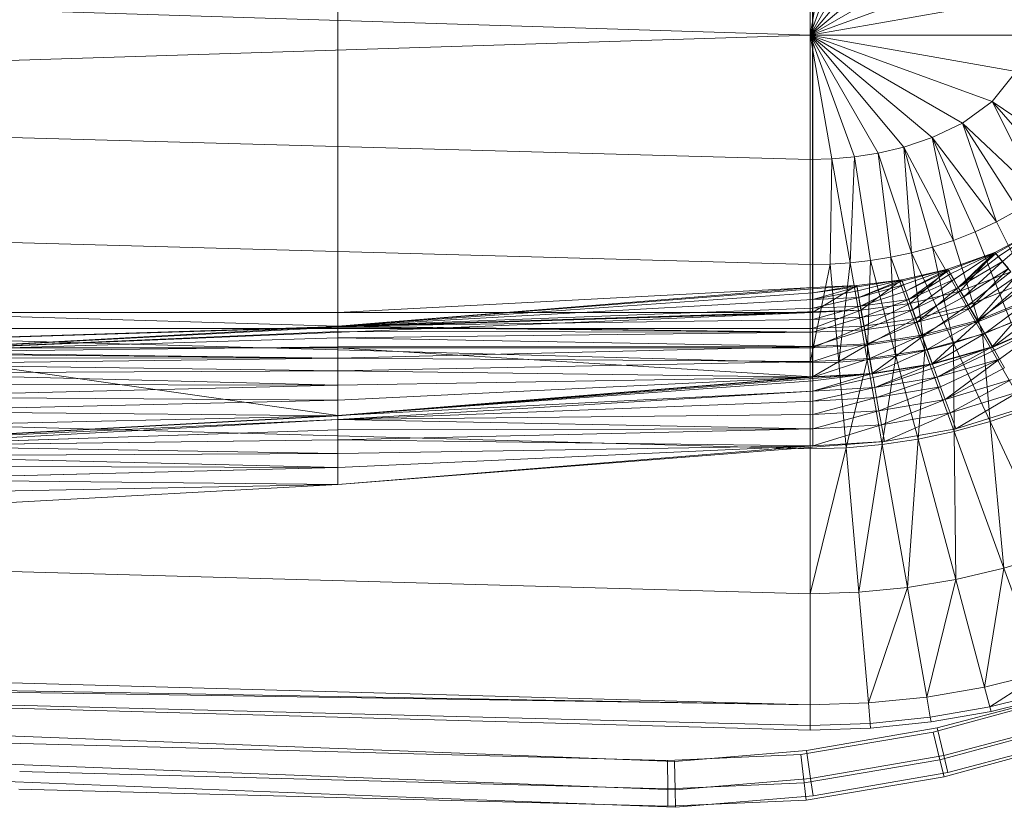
# Model space of a CAD drawing. Header units: metres. Extents: x 397.7 to 427.5, y 12.7 to 28.4.
# Tile 86 of 127: x 407.872 to 408.111, y 27.045 to 27.235. Entities that reach past the tile are written whole.
import ezdxf

# ---------------------------------------------------------------- set-up
doc = ezdxf.new("R2010")
doc.units = ezdxf.units.M
doc.layers.add('A-DETL-____-MBND', color=7, linetype='Continuous', lineweight=18)

# ---------------------------------------------------------------- blocks, each defined once
blk = doc.blocks.new('Family - Inodor P4-154500-07_TEL_P4')
at = {"layer": 'A-DETL-____-MBND', "color": 253, "true_color": 0xaaaaaa}
for p, q in [((0.39665, 0.13288), (0.39665, 0.26697)), ((0.39665, 0.13288), (0.39665, 0.26697)), ((0.39665, 0.26697), (0.39665, 0.13288)), ((0.39665, 0.26697), (0.39665, 0.13288)), ((0.51154, 0.26697), (0.51154, 0.13288)), ((0.51154, 0.13288), (0.51154, 0.26697)), ((0.5116, 0.13894), (0.5116, 0.2609)), ((0.5116, 0.13894), (0.5116, 0.2609)), ((0.51095, 0.19991), (0.51095, 0.22997)), ((0.51623, 0.22982), (0.51095, 0.19991)), ((0.52166, 0.22933), (0.51095, 0.19991)), ((0.52742, 0.22843), (0.51095, 0.19991)), ((0.53366, 0.22697), (0.51095, 0.19991)), ((0.54048, 0.22469), (0.51095, 0.19991)), ((0.54779, 0.22118), (0.51095, 0.19991)), ((0.51095, 0.19991), (0.00127, 0.2159)), ((0.55503, 0.21596), (0.51095, 0.19991)), ((0.5608, 0.2087), (0.51095, 0.19991)), ((0.51095, 0.19991), (0.00127, 0.18393)), ((0.56308, 0.19991), (0.51095, 0.19991)), ((0.5608, 0.19112), (0.51095, 0.19991)), ((0.55503, 0.18387), (0.51095, 0.19991)), ((0.51095, 0.19991), (0.51095, 0.16986)), ((0.54779, 0.17865), (0.51095, 0.19991)), ((0.54048, 0.17514), (0.51095, 0.19991)), ((0.53366, 0.17286), (0.51095, 0.19991)), ((0.52742, 0.17139), (0.51095, 0.19991)), ((0.52166, 0.1705), (0.51095, 0.19991)), ((0.51623, 0.17001), (0.51095, 0.19991)), ((0.5608, 0.19112), (0.55503, 0.18387)), ((0.51095, 0.16986), (0.00127, 0.18393)), ((0.55503, 0.18387), (0.54779, 0.17865)), ((0.57592, 0.16962), (0.55503, 0.18387)), ((0.55503, 0.18387), (0.56637, 0.16111)), ((0.5713, 0.16507), (0.55503, 0.18387)), ((0.54779, 0.17865), (0.54048, 0.17514)), ((0.56637, 0.16111), (0.54779, 0.17865)), ((0.54779, 0.17865), (0.55607, 0.1548)), ((0.56126, 0.1577), (0.54779, 0.17865)), ((0.54048, 0.17514), (0.53366, 0.17286)), ((0.55607, 0.1548), (0.54048, 0.17514)), ((0.54048, 0.17514), (0.54568, 0.15031)), ((0.55086, 0.15235), (0.54048, 0.17514)), ((0.53366, 0.17286), (0.52742, 0.17139)), ((0.54568, 0.15031), (0.53366, 0.17286)), ((0.53366, 0.17286), (0.53549, 0.14729)), ((0.54056, 0.14864), (0.53366, 0.17286)), ((0.51623, 0.17001), (0.51095, 0.16986)), ((0.51095, 0.16986), (0.51095, 0.14444)), ((0.51623, 0.17001), (0.5158, 0.14455)), ((0.52166, 0.1705), (0.51623, 0.17001)), ((0.52066, 0.14488), (0.51623, 0.17001)), ((0.52166, 0.1705), (0.52066, 0.14488)), ((0.52742, 0.17139), (0.52166, 0.1705)), ((0.52555, 0.14543), (0.52166, 0.1705)), ((0.53549, 0.14729), (0.52742, 0.17139)), ((0.52742, 0.17139), (0.53049, 0.14623)), ((0.51095, 0.14444), (0.00127, 0.15852)), ((0.56126, 0.1577), (0.55607, 0.1548)), ((0.55607, 0.1548), (0.55086, 0.15235)), ((0.56699, 0.15344), (0.55567, 0.14741)), ((0.55567, 0.14741), (0.56699, 0.15344)), ((0.55567, 0.14741), (0.56699, 0.15344)), ((0.55567, 0.14741), (0.56699, 0.15344)), ((0.55587, 0.14717), (0.56699, 0.15344)), ((0.55587, 0.14717), (0.56699, 0.15344)), ((0.55607, 0.1548), (0.56654, 0.13366)), ((0.5565, 0.14641), (0.56699, 0.15344)), ((0.5565, 0.14641), (0.56699, 0.15344)), ((0.55753, 0.14519), (0.56699, 0.15344)), ((0.55753, 0.14519), (0.56699, 0.15344)), ((0.54568, 0.15031), (0.54056, 0.14864)), ((0.55086, 0.15235), (0.54568, 0.15031)), ((0.54568, 0.15031), (0.55265, 0.12769)), ((0.55086, 0.15235), (0.55962, 0.13041)), ((0.54056, 0.14864), (0.53549, 0.14729)), ((0.55265, 0.12769), (0.54056, 0.14864)), ((0.54056, 0.14864), (0.54567, 0.12547)), ((0.52555, 0.14543), (0.52066, 0.14488)), ((0.52555, 0.14543), (0.52479, 0.12141)), ((0.53049, 0.14623), (0.52555, 0.14543)), ((0.53173, 0.12235), (0.52555, 0.14543)), ((0.53549, 0.14729), (0.53049, 0.14623)), ((0.53869, 0.1237), (0.53049, 0.14623)), ((0.53049, 0.14623), (0.53173, 0.12235)), ((0.54567, 0.12547), (0.53549, 0.14729)), ((0.53549, 0.14729), (0.53869, 0.1237)), ((0.55567, 0.14741), (0.54428, 0.14332)), ((0.54428, 0.14332), (0.55567, 0.14741)), ((0.54428, 0.14332), (0.55567, 0.14741)), ((0.54428, 0.14332), (0.55567, 0.14741)), ((0.54444, 0.14305), (0.55567, 0.14741)), ((0.54444, 0.14305), (0.55567, 0.14741)), ((0.54493, 0.1422), (0.55567, 0.14741)), ((0.54493, 0.1422), (0.55567, 0.14741)), ((0.54573, 0.14081), (0.55567, 0.14741)), ((0.54573, 0.14081), (0.55567, 0.14741)), ((0.54681, 0.13893), (0.55567, 0.14741)), ((0.54681, 0.13893), (0.55567, 0.14741)), ((0.55587, 0.14717), (0.54681, 0.13893)), ((0.54681, 0.13893), (0.55587, 0.14717)), ((0.5565, 0.14641), (0.54681, 0.13893)), ((0.54681, 0.13893), (0.5565, 0.14641)), ((0.54726, 0.13804), (0.55567, 0.14741)), ((0.54726, 0.13804), (0.55567, 0.14741)), ((0.55587, 0.14717), (0.55567, 0.14741)), ((0.55587, 0.14717), (0.55567, 0.14741)), ((0.55952, 0.14272), (0.55567, 0.14741)), ((0.55952, 0.14272), (0.55567, 0.14741)), ((0.5565, 0.14641), (0.55587, 0.14717)), ((0.5565, 0.14641), (0.55587, 0.14717)), ((0.55753, 0.14519), (0.5565, 0.14641)), ((0.55753, 0.14519), (0.5565, 0.14641)), ((0.5158, 0.14455), (0.51095, 0.14444)), ((0.5158, 0.14455), (0.51095, 0.12067)), ((0.51095, 0.12067), (0.51095, 0.14444)), ((0.52066, 0.14488), (0.5158, 0.14455)), ((0.51787, 0.12085), (0.5158, 0.14455)), ((0.52066, 0.14488), (0.51787, 0.12085)), ((0.52479, 0.12141), (0.52066, 0.14488)), ((0.53313, 0.14076), (0.54428, 0.14332)), ((0.53313, 0.14076), (0.54428, 0.14332)), ((0.53313, 0.14076), (0.54428, 0.14332)), ((0.53313, 0.14076), (0.54428, 0.14332)), ((0.53324, 0.14047), (0.54428, 0.14332)), ((0.53324, 0.14047), (0.54428, 0.14332)), ((0.53358, 0.13955), (0.54428, 0.14332)), ((0.53358, 0.13955), (0.54428, 0.14332)), ((0.53412, 0.13804), (0.54428, 0.14332)), ((0.53412, 0.13804), (0.54428, 0.14332)), ((0.54444, 0.14305), (0.53412, 0.13804)), ((0.53412, 0.13804), (0.54444, 0.14305)), ((0.53487, 0.136), (0.54444, 0.14305)), ((0.53487, 0.136), (0.54444, 0.14305)), ((0.53515, 0.13505), (0.54428, 0.14332)), ((0.53515, 0.13505), (0.54428, 0.14332)), ((0.54444, 0.14305), (0.54428, 0.14332)), ((0.54444, 0.14305), (0.54428, 0.14332)), ((0.54726, 0.13804), (0.54428, 0.14332)), ((0.54726, 0.13804), (0.54428, 0.14332)), ((0.54493, 0.1422), (0.54444, 0.14305)), ((0.54493, 0.1422), (0.54444, 0.14305)), ((0.55753, 0.14519), (0.54681, 0.13893)), ((0.54681, 0.13893), (0.55753, 0.14519)), ((0.54815, 0.13662), (0.55753, 0.14519)), ((0.54815, 0.13662), (0.55753, 0.14519)), ((0.55892, 0.14353), (0.54815, 0.13662)), ((0.54815, 0.13662), (0.55892, 0.14353)), ((0.5497, 0.13393), (0.55892, 0.14353)), ((0.5497, 0.13393), (0.55892, 0.14353)), ((0.55892, 0.14353), (0.55753, 0.14519)), ((0.55892, 0.14353), (0.55753, 0.14519)), ((0.53313, 0.14076), (0.52228, 0.13938)), ((0.52228, 0.13938), (0.53313, 0.14076)), ((0.52228, 0.13938), (0.53313, 0.14076)), ((0.52228, 0.13938), (0.53313, 0.14076)), ((0.52233, 0.13907), (0.53313, 0.14076)), ((0.52233, 0.13907), (0.53313, 0.14076)), ((0.5225, 0.13811), (0.53313, 0.14076)), ((0.5225, 0.13811), (0.53313, 0.14076)), ((0.52278, 0.13653), (0.53313, 0.14076)), ((0.52278, 0.13653), (0.53313, 0.14076)), ((0.52327, 0.1334), (0.53313, 0.14076)), ((0.52327, 0.1334), (0.53313, 0.14076)), ((0.53324, 0.14047), (0.53313, 0.14076)), ((0.53324, 0.14047), (0.53313, 0.14076)), ((0.53515, 0.13505), (0.53313, 0.14076)), ((0.53515, 0.13505), (0.53313, 0.14076)), ((0.54493, 0.1422), (0.53487, 0.136)), ((0.53487, 0.136), (0.54493, 0.1422)), ((0.54573, 0.14081), (0.53487, 0.136)), ((0.53487, 0.136), (0.54573, 0.14081)), ((0.53578, 0.13349), (0.54573, 0.14081)), ((0.53578, 0.13349), (0.54573, 0.14081)), ((0.54573, 0.14081), (0.54493, 0.1422)), ((0.54573, 0.14081), (0.54493, 0.1422)), ((0.54681, 0.13893), (0.54573, 0.14081)), ((0.54681, 0.13893), (0.54573, 0.14081)), ((0.55952, 0.14272), (0.54726, 0.13804)), ((0.54726, 0.13804), (0.55952, 0.14272)), ((0.54726, 0.13804), (0.55952, 0.14272)), ((0.54921, 0.13467), (0.55952, 0.14272)), ((0.54921, 0.13467), (0.55952, 0.14272)), ((0.56065, 0.14147), (0.5497, 0.13393)), ((0.5497, 0.13393), (0.56065, 0.14147)), ((0.55142, 0.13096), (0.56065, 0.14147)), ((0.55142, 0.13096), (0.56065, 0.14147)), ((0.39665, 0.13288), (0.5116, 0.13894)), ((0.5116, 0.13894), (0.39665, 0.1296)), ((0.39665, 0.13288), (0.5116, 0.13894)), ((0.39665, 0.1296), (0.5116, 0.13894)), ((0.39665, 0.1296), (0.5116, 0.13894)), ((0.39665, 0.13288), (0.5116, 0.13894)), ((0.39665, 0.13288), (0.5116, 0.13894)), ((0.5116, 0.13863), (0.39665, 0.1296)), ((0.39665, 0.1296), (0.5116, 0.13863)), ((0.51154, 0.13288), (0.52228, 0.13938)), ((0.51154, 0.13288), (0.52228, 0.13938)), ((0.5116, 0.13894), (0.51154, 0.13288)), ((0.51154, 0.13288), (0.5116, 0.13894)), ((0.51154, 0.13288), (0.5116, 0.13894)), ((0.5116, 0.13894), (0.52228, 0.13938)), ((0.5116, 0.13765), (0.52228, 0.13938)), ((0.5116, 0.13863), (0.52228, 0.13938)), ((0.5116, 0.13894), (0.52228, 0.13938)), ((0.5116, 0.13765), (0.52228, 0.13938)), ((0.5116, 0.13863), (0.52228, 0.13938)), ((0.5116, 0.13894), (0.52228, 0.13938)), ((0.5116, 0.13894), (0.52228, 0.13938)), ((0.52233, 0.13907), (0.5116, 0.13765)), ((0.5116, 0.13605), (0.52233, 0.13907)), ((0.5116, 0.13605), (0.52233, 0.13907)), ((0.5116, 0.13765), (0.52233, 0.13907)), ((0.5116, 0.13863), (0.5116, 0.13894)), ((0.5116, 0.13863), (0.5116, 0.13894)), ((0.5116, 0.13765), (0.5116, 0.13863)), ((0.5116, 0.13765), (0.5116, 0.13863)), ((0.52233, 0.13907), (0.52228, 0.13938)), ((0.52233, 0.13907), (0.52228, 0.13938)), ((0.52327, 0.1334), (0.52228, 0.13938)), ((0.52327, 0.1334), (0.52228, 0.13938)), ((0.5225, 0.13811), (0.52233, 0.13907)), ((0.5225, 0.13811), (0.52233, 0.13907)), ((0.53324, 0.14047), (0.52278, 0.13653)), ((0.52278, 0.13653), (0.53324, 0.14047)), ((0.53358, 0.13955), (0.52278, 0.13653)), ((0.52278, 0.13653), (0.53358, 0.13955)), ((0.52316, 0.13439), (0.53358, 0.13955)), ((0.52316, 0.13439), (0.53358, 0.13955)), ((0.53358, 0.13955), (0.53324, 0.14047)), ((0.53358, 0.13955), (0.53324, 0.14047)), ((0.53412, 0.13804), (0.53358, 0.13955)), ((0.53412, 0.13804), (0.53358, 0.13955)), ((0.54681, 0.13893), (0.53578, 0.13349)), ((0.53578, 0.13349), (0.54681, 0.13893)), ((0.53684, 0.13057), (0.54681, 0.13893)), ((0.53684, 0.13057), (0.54681, 0.13893)), ((0.54815, 0.13662), (0.54681, 0.13893)), ((0.54815, 0.13662), (0.54681, 0.13893)), ((0.56202, 0.13974), (0.54921, 0.13467)), ((0.54921, 0.13467), (0.56202, 0.13974)), ((0.56264, 0.1391), (0.55142, 0.13096)), ((0.55142, 0.13096), (0.56264, 0.1391)), ((0.55155, 0.13062), (0.56202, 0.13974)), ((0.55155, 0.13062), (0.56202, 0.13974)), ((0.5116, 0.13765), (0.39665, 0.1296)), ((0.39665, 0.1296), (0.5116, 0.13765)), ((0.5116, 0.13605), (0.39665, 0.1296)), ((0.39665, 0.1296), (0.5116, 0.13605)), ((0.5225, 0.13811), (0.5116, 0.13605)), ((0.5116, 0.13605), (0.5225, 0.13811)), ((0.5116, 0.13605), (0.5116, 0.13765)), ((0.5116, 0.13605), (0.5116, 0.13765)), ((0.52278, 0.13653), (0.5116, 0.13605)), ((0.5116, 0.13388), (0.52278, 0.13653)), ((0.5116, 0.13605), (0.52278, 0.13653)), ((0.5116, 0.13388), (0.52278, 0.13653)), ((0.5116, 0.13388), (0.5116, 0.13605)), ((0.5116, 0.13388), (0.5116, 0.13605)), ((0.52278, 0.13653), (0.5225, 0.13811)), ((0.52278, 0.13653), (0.5225, 0.13811)), ((0.52316, 0.13439), (0.52278, 0.13653)), ((0.52316, 0.13439), (0.52278, 0.13653)), ((0.53412, 0.13804), (0.52316, 0.13439)), ((0.52316, 0.13439), (0.53412, 0.13804)), ((0.53487, 0.136), (0.52316, 0.13439)), ((0.52316, 0.13439), (0.53487, 0.136)), ((0.52362, 0.13176), (0.53487, 0.136)), ((0.52362, 0.13176), (0.53487, 0.136)), ((0.53487, 0.136), (0.53412, 0.13804)), ((0.53487, 0.136), (0.53412, 0.13804)), ((0.53578, 0.13349), (0.53487, 0.136)), ((0.53578, 0.13349), (0.53487, 0.136)), ((0.54726, 0.13804), (0.53515, 0.13505)), ((0.53515, 0.13505), (0.54726, 0.13804)), ((0.53515, 0.13505), (0.54726, 0.13804)), ((0.53648, 0.13139), (0.54726, 0.13804)), ((0.53648, 0.13139), (0.54726, 0.13804)), ((0.54815, 0.13662), (0.53684, 0.13057)), ((0.53684, 0.13057), (0.54815, 0.13662)), ((0.54921, 0.13467), (0.54726, 0.13804)), ((0.54921, 0.13467), (0.54726, 0.13804)), ((0.5497, 0.13393), (0.54815, 0.13662)), ((0.5497, 0.13393), (0.54815, 0.13662)), ((0.56484, 0.13647), (0.55142, 0.13096)), ((0.55142, 0.13096), (0.56484, 0.13647)), ((0.56503, 0.13616), (0.55155, 0.13062)), ((0.55155, 0.13062), (0.56503, 0.13616)), ((0.55325, 0.12779), (0.56484, 0.13647)), ((0.55325, 0.12779), (0.56484, 0.13647)), ((0.55504, 0.12458), (0.56503, 0.13616)), ((0.55504, 0.12458), (0.56503, 0.13616)), ((0.51095, 0.12067), (0.00127, 0.13475)), ((0.5116, 0.13388), (0.39665, 0.1296)), ((0.39665, 0.1296), (0.5116, 0.13388)), ((0.52316, 0.13439), (0.5116, 0.13388)), ((0.5116, 0.1312), (0.52316, 0.13439)), ((0.5116, 0.13388), (0.52316, 0.13439)), ((0.5116, 0.1312), (0.52316, 0.13439)), ((0.5116, 0.1312), (0.5116, 0.13388)), ((0.5116, 0.1312), (0.5116, 0.13388)), ((0.52362, 0.13176), (0.52316, 0.13439)), ((0.52362, 0.13176), (0.52316, 0.13439)), ((0.53515, 0.13505), (0.52327, 0.1334)), ((0.52327, 0.1334), (0.53515, 0.13505)), ((0.52327, 0.1334), (0.53515, 0.13505)), ((0.53578, 0.13349), (0.52362, 0.13176)), ((0.52362, 0.13176), (0.53578, 0.13349)), ((0.52395, 0.12956), (0.53515, 0.13505)), ((0.52395, 0.12956), (0.53515, 0.13505)), ((0.52416, 0.1287), (0.53578, 0.13349)), ((0.52416, 0.1287), (0.53578, 0.13349)), ((0.53648, 0.13139), (0.53515, 0.13505)), ((0.53648, 0.13139), (0.53515, 0.13505)), ((0.53684, 0.13057), (0.53578, 0.13349)), ((0.53684, 0.13057), (0.53578, 0.13349)), ((0.54921, 0.13467), (0.53648, 0.13139)), ((0.53648, 0.13139), (0.54921, 0.13467)), ((0.5497, 0.13393), (0.53684, 0.13057)), ((0.53684, 0.13057), (0.5497, 0.13393)), ((0.53802, 0.12735), (0.5497, 0.13393)), ((0.53802, 0.12735), (0.5497, 0.13393)), ((0.53808, 0.127), (0.54921, 0.13467)), ((0.53808, 0.127), (0.54921, 0.13467)), ((0.55155, 0.13062), (0.54921, 0.13467)), ((0.55155, 0.13062), (0.54921, 0.13467)), ((0.55142, 0.13096), (0.5497, 0.13393)), ((0.55142, 0.13096), (0.5497, 0.13393)), ((0.5672, 0.13367), (0.55325, 0.12779)), ((0.55325, 0.12779), (0.5672, 0.13367)), ((0.55513, 0.12452), (0.5672, 0.13367)), ((0.55513, 0.12452), (0.5672, 0.13367)), ((0.52327, 0.1334), (0.00127, 0.11723)), ((0.00187, 0.11726), (0.52327, 0.1334)), ((0.00187, 0.11726), (0.52327, 0.1334)), ((0.00187, 0.11726), (0.51154, 0.13288)), ((0.00187, 0.11726), (0.51154, 0.13288)), ((0.39665, 0.13288), (0.28176, 0.13288)), ((0.39665, 0.1296), (0.28176, 0.13288)), ((0.39665, 0.13288), (0.28176, 0.13288)), ((0.39665, 0.1296), (0.28176, 0.13288)), ((0.28176, 0.12326), (0.51154, 0.13288)), ((0.28176, 0.12326), (0.51154, 0.13288)), ((0.28176, 0.13288), (0.39665, 0.13288)), ((0.39665, 0.13288), (0.28176, 0.13288)), ((0.39665, 0.1296), (0.39665, 0.13288)), ((0.51154, 0.13288), (0.39665, 0.13288)), ((0.51154, 0.13288), (0.39665, 0.13288)), ((0.51154, 0.13288), (0.39665, 0.1296)), ((0.51154, 0.13288), (0.39665, 0.13288)), ((0.39665, 0.1296), (0.51154, 0.13288)), ((0.51154, 0.13288), (0.39665, 0.13288)), ((0.39665, 0.13288), (0.39665, 0.12899)), ((0.51154, 0.13288), (0.39665, 0.13288)), ((0.39665, 0.12899), (0.39665, 0.13288)), ((0.5116, 0.1312), (0.39665, 0.1296)), ((0.39665, 0.1296), (0.5116, 0.1312)), ((0.52327, 0.1334), (0.51154, 0.13288)), ((0.51154, 0.13288), (0.52327, 0.1334)), ((0.51154, 0.13288), (0.52327, 0.1334)), ((0.51154, 0.12899), (0.52327, 0.1334)), ((0.51154, 0.13288), (0.52327, 0.1334)), ((0.51154, 0.12899), (0.52327, 0.1334)), ((0.51154, 0.12899), (0.51154, 0.13288)), ((0.51154, 0.13288), (0.51154, 0.12899)), ((0.52362, 0.13176), (0.5116, 0.1312)), ((0.5116, 0.1281), (0.52362, 0.13176)), ((0.5116, 0.1312), (0.52362, 0.13176)), ((0.5116, 0.1281), (0.52362, 0.13176)), ((0.5116, 0.1281), (0.5116, 0.1312)), ((0.5116, 0.1281), (0.5116, 0.1312)), ((0.52395, 0.12956), (0.52327, 0.1334)), ((0.52395, 0.12956), (0.52327, 0.1334)), ((0.52416, 0.1287), (0.52362, 0.13176)), ((0.52416, 0.1287), (0.52362, 0.13176)), ((0.53648, 0.13139), (0.52395, 0.12956)), ((0.52395, 0.12956), (0.53648, 0.13139)), ((0.52476, 0.12496), (0.53648, 0.13139)), ((0.52476, 0.12496), (0.53648, 0.13139)), ((0.53808, 0.127), (0.53648, 0.13139)), ((0.53808, 0.127), (0.53648, 0.13139)), ((0.28176, 0.12326), (0.39665, 0.1296)), ((0.28176, 0.12326), (0.39665, 0.1296)), ((0.39665, 0.1296), (0.28176, 0.12326)), ((0.28176, 0.12326), (0.39665, 0.1296)), ((0.39665, 0.12929), (0.28176, 0.12326)), ((0.28176, 0.12326), (0.39665, 0.12929)), ((0.28176, 0.12899), (0.39665, 0.12899)), ((0.39665, 0.12899), (0.28176, 0.12899)), ((0.5116, 0.1281), (0.39665, 0.1296)), ((0.5116, 0.1281), (0.39665, 0.1296)), ((0.39665, 0.12929), (0.39665, 0.1296)), ((0.39665, 0.12929), (0.39665, 0.1296)), ((0.5116, 0.1281), (0.39665, 0.12929)), ((0.5116, 0.1281), (0.39665, 0.12929)), ((0.39665, 0.12831), (0.39665, 0.12929)), ((0.39665, 0.12831), (0.39665, 0.12929)), ((0.39665, 0.12899), (0.51154, 0.12899)), ((0.39665, 0.12899), (0.39665, 0.12431)), ((0.51154, 0.12899), (0.39665, 0.12899)), ((0.39665, 0.12431), (0.39665, 0.12899)), ((0.52395, 0.12956), (0.51154, 0.12899)), ((0.51154, 0.12431), (0.52395, 0.12956)), ((0.51154, 0.12899), (0.52395, 0.12956)), ((0.51154, 0.12431), (0.52395, 0.12956)), ((0.51154, 0.12431), (0.51154, 0.12899)), ((0.51154, 0.12899), (0.51154, 0.12431)), ((0.52416, 0.1287), (0.5116, 0.1281)), ((0.5116, 0.12467), (0.52416, 0.1287)), ((0.5116, 0.1281), (0.52416, 0.1287)), ((0.5116, 0.12467), (0.52416, 0.1287)), ((0.52476, 0.12496), (0.52395, 0.12956)), ((0.52476, 0.12496), (0.52395, 0.12956)), ((0.53684, 0.13057), (0.52416, 0.1287)), ((0.52416, 0.1287), (0.53684, 0.13057)), ((0.52475, 0.12532), (0.52416, 0.1287)), ((0.52475, 0.12532), (0.52416, 0.1287)), ((0.52475, 0.12532), (0.53684, 0.13057)), ((0.52475, 0.12532), (0.53684, 0.13057)), ((0.53802, 0.12735), (0.53684, 0.13057)), ((0.53802, 0.12735), (0.53684, 0.13057)), ((0.55142, 0.13096), (0.53802, 0.12735)), ((0.53802, 0.12735), (0.55142, 0.13096)), ((0.55155, 0.13062), (0.53808, 0.127)), ((0.53808, 0.127), (0.55155, 0.13062)), ((0.53927, 0.12391), (0.55142, 0.13096)), ((0.53927, 0.12391), (0.55142, 0.13096)), ((0.54047, 0.12044), (0.55155, 0.13062)), ((0.54047, 0.12044), (0.55155, 0.13062)), ((0.55325, 0.12779), (0.55142, 0.13096)), ((0.55325, 0.12779), (0.55142, 0.13096)), ((0.55504, 0.12458), (0.55155, 0.13062)), ((0.55504, 0.12458), (0.55155, 0.13062)), ((0.55962, 0.13041), (0.55265, 0.12769)), ((0.56951, 0.13081), (0.55504, 0.12458)), ((0.55504, 0.12458), (0.56951, 0.13081)), ((0.56962, 0.13078), (0.55513, 0.12452)), ((0.55558, 0.12374), (0.56951, 0.13081)), ((0.55558, 0.12374), (0.56951, 0.13081)), ((0.55681, 0.12161), (0.56951, 0.13081)), ((0.55681, 0.12161), (0.56951, 0.13081)), ((0.39665, 0.12831), (0.28176, 0.12326)), ((0.28176, 0.12326), (0.39665, 0.12831)), ((0.39665, 0.12671), (0.28176, 0.12326)), ((0.28176, 0.12326), (0.39665, 0.12671)), ((0.5116, 0.1281), (0.39665, 0.12831)), ((0.5116, 0.1281), (0.39665, 0.12831)), ((0.39665, 0.12671), (0.39665, 0.12831)), ((0.39665, 0.12671), (0.39665, 0.12831)), ((0.5116, 0.1281), (0.39665, 0.12671)), ((0.39665, 0.12671), (0.5116, 0.1281)), ((0.5116, 0.12467), (0.39665, 0.12671)), ((0.5116, 0.12467), (0.39665, 0.12671)), ((0.39665, 0.12454), (0.39665, 0.12671)), ((0.39665, 0.12454), (0.39665, 0.12671)), ((0.5116, 0.12467), (0.5116, 0.1281)), ((0.5116, 0.12467), (0.5116, 0.1281)), ((0.53802, 0.12735), (0.52475, 0.12532)), ((0.52475, 0.12532), (0.53802, 0.12735)), ((0.53808, 0.127), (0.52476, 0.12496)), ((0.52476, 0.12496), (0.53808, 0.127)), ((0.52539, 0.12172), (0.53802, 0.12735)), ((0.52539, 0.12172), (0.53802, 0.12735)), ((0.52597, 0.11809), (0.53808, 0.127)), ((0.52597, 0.11809), (0.53808, 0.127)), ((0.53927, 0.12391), (0.53802, 0.12735)), ((0.53927, 0.12391), (0.53802, 0.12735)), ((0.54047, 0.12044), (0.53808, 0.127)), ((0.54047, 0.12044), (0.53808, 0.127)), ((0.55325, 0.12779), (0.53927, 0.12391)), ((0.53927, 0.12391), (0.55325, 0.12779)), ((0.54056, 0.12037), (0.55325, 0.12779)), ((0.54056, 0.12037), (0.55325, 0.12779)), ((0.55265, 0.12769), (0.54567, 0.12547)), ((0.56314, 0.10952), (0.55265, 0.12769)), ((0.55265, 0.12769), (0.55451, 0.1065)), ((0.55513, 0.12452), (0.55325, 0.12779)), ((0.55513, 0.12452), (0.55325, 0.12779)), ((0.39665, 0.12454), (0.28176, 0.12326)), ((0.28176, 0.12326), (0.39665, 0.12454)), ((0.28176, 0.12431), (0.39665, 0.12431)), ((0.39665, 0.12431), (0.28176, 0.12431)), ((0.39665, 0.10799), (0.28176, 0.12431)), ((0.39665, 0.10799), (0.28176, 0.12431)), ((0.5116, 0.12467), (0.39665, 0.12454)), ((0.39665, 0.12186), (0.5116, 0.12467)), ((0.39665, 0.12454), (0.5116, 0.12467)), ((0.39665, 0.12186), (0.5116, 0.12467)), ((0.39665, 0.12186), (0.39665, 0.12454)), ((0.39665, 0.12186), (0.39665, 0.12454)), ((0.39665, 0.12431), (0.51154, 0.12431)), ((0.39665, 0.12431), (0.39665, 0.10799)), ((0.51154, 0.12431), (0.39665, 0.12431)), ((0.51154, 0.11733), (0.39665, 0.12431)), ((0.51154, 0.11733), (0.39665, 0.12431)), ((0.39665, 0.10799), (0.39665, 0.12431)), ((0.52476, 0.12496), (0.51154, 0.12431)), ((0.51154, 0.11733), (0.52476, 0.12496)), ((0.51154, 0.12431), (0.52476, 0.12496)), ((0.51154, 0.11733), (0.52476, 0.12496)), ((0.51154, 0.11733), (0.51154, 0.12431)), ((0.51154, 0.12431), (0.51154, 0.11733)), ((0.52475, 0.12532), (0.5116, 0.12467)), ((0.5116, 0.12101), (0.52475, 0.12532)), ((0.5116, 0.12467), (0.52475, 0.12532)), ((0.5116, 0.12101), (0.52475, 0.12532)), ((0.5116, 0.12101), (0.5116, 0.12467)), ((0.5116, 0.12101), (0.5116, 0.12467)), ((0.52539, 0.12172), (0.52475, 0.12532)), ((0.52539, 0.12172), (0.52475, 0.12532)), ((0.52597, 0.11809), (0.52476, 0.12496)), ((0.52597, 0.11809), (0.52476, 0.12496)), ((0.53927, 0.12391), (0.52539, 0.12172)), ((0.52539, 0.12172), (0.53927, 0.12391)), ((0.52605, 0.11801), (0.53927, 0.12391)), ((0.52605, 0.11801), (0.53927, 0.12391)), ((0.54567, 0.12547), (0.53869, 0.1237)), ((0.54056, 0.12037), (0.53927, 0.12391)), ((0.54056, 0.12037), (0.53927, 0.12391)), ((0.55504, 0.12458), (0.54047, 0.12044)), ((0.54047, 0.12044), (0.55504, 0.12458)), ((0.55513, 0.12452), (0.54056, 0.12037)), ((0.54086, 0.11952), (0.55504, 0.12458)), ((0.54086, 0.11952), (0.55504, 0.12458)), ((0.5417, 0.11721), (0.55504, 0.12458)), ((0.5417, 0.11721), (0.55504, 0.12458)), ((0.55451, 0.1065), (0.54567, 0.12547)), ((0.54567, 0.12547), (0.54583, 0.10408)), ((0.55558, 0.12374), (0.55504, 0.12458)), ((0.55558, 0.12374), (0.55504, 0.12458)), ((0.39665, 0.12186), (0.28176, 0.12326)), ((0.39665, 0.12186), (0.28176, 0.12326)), ((0.39665, 0.12186), (0.28176, 0.12295)), ((0.39665, 0.12186), (0.28176, 0.12295)), ((0.39665, 0.12186), (0.28176, 0.12197)), ((0.39665, 0.12186), (0.28176, 0.12197)), ((0.39665, 0.12186), (0.28176, 0.12037)), ((0.28176, 0.12037), (0.39665, 0.12186)), ((0.5116, 0.12101), (0.39665, 0.12186)), ((0.5116, 0.12101), (0.39665, 0.12186)), ((0.39665, 0.11876), (0.39665, 0.12186)), ((0.39665, 0.11876), (0.39665, 0.12186)), ((0.52539, 0.12172), (0.5116, 0.12101)), ((0.5116, 0.11724), (0.52539, 0.12172)), ((0.5116, 0.12101), (0.52539, 0.12172)), ((0.5116, 0.11724), (0.52539, 0.12172)), ((0.53173, 0.12235), (0.52479, 0.12141)), ((0.52605, 0.11801), (0.52539, 0.12172)), ((0.52605, 0.11801), (0.52539, 0.12172)), ((0.53173, 0.12235), (0.5284, 0.10094)), ((0.53869, 0.1237), (0.53173, 0.12235)), ((0.53712, 0.10224), (0.53173, 0.12235)), ((0.53869, 0.1237), (0.53712, 0.10224)), ((0.54583, 0.10408), (0.53869, 0.1237)), ((0.55558, 0.12374), (0.5417, 0.11721)), ((0.5417, 0.11721), (0.55558, 0.12374)), ((0.55681, 0.12161), (0.5417, 0.11721)), ((0.5417, 0.11721), (0.55681, 0.12161)), ((0.54253, 0.11492), (0.55681, 0.12161)), ((0.54253, 0.11492), (0.55681, 0.12161)), ((0.54366, 0.11184), (0.55681, 0.12161)), ((0.54366, 0.11184), (0.55681, 0.12161)), ((0.55681, 0.12161), (0.55558, 0.12374)), ((0.55681, 0.12161), (0.55558, 0.12374)), ((0.55803, 0.1195), (0.55681, 0.12161)), ((0.55803, 0.1195), (0.55681, 0.12161)), ((0.39665, 0.11876), (0.28176, 0.12037)), ((0.39665, 0.11876), (0.28176, 0.12037)), ((0.5116, 0.12101), (0.39665, 0.11876)), ((0.39665, 0.11876), (0.5116, 0.12101)), ((0.51787, 0.12085), (0.51095, 0.12067)), ((0.51095, 0.09991), (0.51095, 0.12067)), ((0.5116, 0.11724), (0.5116, 0.12101)), ((0.5116, 0.11724), (0.5116, 0.12101)), ((0.52479, 0.12141), (0.51787, 0.12085)), ((0.51968, 0.10017), (0.51787, 0.12085)), ((0.52479, 0.12141), (0.51968, 0.10017)), ((0.5284, 0.10094), (0.52479, 0.12141)), ((0.54047, 0.12044), (0.52597, 0.11809)), ((0.52597, 0.11809), (0.54047, 0.12044)), ((0.54056, 0.12037), (0.52605, 0.11801)), ((0.5262, 0.11712), (0.54047, 0.12044)), ((0.5262, 0.11712), (0.54047, 0.12044)), ((0.52662, 0.1147), (0.54047, 0.12044)), ((0.52662, 0.1147), (0.54047, 0.12044)), ((0.54086, 0.11952), (0.52662, 0.1147)), ((0.52662, 0.1147), (0.54086, 0.11952)), ((0.54086, 0.11952), (0.54047, 0.12044)), ((0.54086, 0.11952), (0.54047, 0.12044)), ((0.5417, 0.11721), (0.54086, 0.11952)), ((0.5417, 0.11721), (0.54086, 0.11952)), ((0.55803, 0.1195), (0.54366, 0.11184)), ((0.54366, 0.11184), (0.55803, 0.1195)), ((0.39665, 0.11876), (0.28176, 0.11819)), ((0.28176, 0.11819), (0.39665, 0.11876)), ((0.39665, 0.11533), (0.28176, 0.11819)), ((0.39665, 0.11533), (0.28176, 0.11819)), ((0.5116, 0.11724), (0.39665, 0.11876)), ((0.39665, 0.11533), (0.39665, 0.11876)), ((0.5116, 0.11724), (0.39665, 0.11876)), ((0.39665, 0.11533), (0.39665, 0.11876)), ((0.39665, 0.1079), (0.52605, 0.11801)), ((0.51154, 0.11733), (0.39665, 0.10799)), ((0.39665, 0.10799), (0.51154, 0.11733)), ((0.5116, 0.11724), (0.39665, 0.11533)), ((0.39665, 0.1079), (0.5116, 0.11724)), ((0.39665, 0.11167), (0.5116, 0.11724)), ((0.39665, 0.11533), (0.5116, 0.11724)), ((0.39665, 0.1079), (0.5116, 0.11724)), ((0.39665, 0.11167), (0.5116, 0.11724)), ((0.52597, 0.11809), (0.51154, 0.11733)), ((0.51154, 0.11733), (0.52597, 0.11809)), ((0.5116, 0.11634), (0.51154, 0.11733)), ((0.5116, 0.11634), (0.51154, 0.11733)), ((0.5116, 0.11634), (0.52597, 0.11809)), ((0.5116, 0.11388), (0.52597, 0.11809)), ((0.5116, 0.11388), (0.52597, 0.11809)), ((0.5116, 0.11634), (0.52597, 0.11809)), ((0.52605, 0.11801), (0.5116, 0.11724)), ((0.5116, 0.11724), (0.52605, 0.11801)), ((0.5262, 0.11712), (0.5116, 0.11388)), ((0.5116, 0.11388), (0.5262, 0.11712)), ((0.5262, 0.11712), (0.52597, 0.11809)), ((0.5262, 0.11712), (0.52597, 0.11809)), ((0.52662, 0.1147), (0.5262, 0.11712)), ((0.52662, 0.1147), (0.5262, 0.11712)), ((0.5417, 0.11721), (0.52662, 0.1147)), ((0.52662, 0.1147), (0.5417, 0.11721)), ((0.52705, 0.1123), (0.5417, 0.11721)), ((0.52705, 0.1123), (0.5417, 0.11721)), ((0.54253, 0.11492), (0.5417, 0.11721)), ((0.54253, 0.11492), (0.5417, 0.11721)), ((0.39665, 0.11533), (0.28176, 0.11552)), ((0.39665, 0.11533), (0.28176, 0.11552)), ((0.39665, 0.11533), (0.28176, 0.11242)), ((0.28176, 0.11242), (0.39665, 0.11533)), ((0.5116, 0.11634), (0.39665, 0.10799)), ((0.39665, 0.10799), (0.5116, 0.11634)), ((0.39665, 0.11167), (0.39665, 0.11533)), ((0.39665, 0.11167), (0.39665, 0.11533)), ((0.5116, 0.11388), (0.5116, 0.11634)), ((0.5116, 0.11388), (0.5116, 0.11634)), ((0.52662, 0.1147), (0.5116, 0.11388)), ((0.5116, 0.11145), (0.52662, 0.1147)), ((0.5116, 0.11388), (0.52662, 0.1147)), ((0.5116, 0.11145), (0.52662, 0.1147)), ((0.52705, 0.1123), (0.52662, 0.1147)), ((0.52705, 0.1123), (0.52662, 0.1147)), ((0.54253, 0.11492), (0.52705, 0.1123)), ((0.52705, 0.1123), (0.54253, 0.11492)), ((0.52762, 0.10907), (0.54253, 0.11492)), ((0.52762, 0.10907), (0.54253, 0.11492)), ((0.54366, 0.11184), (0.54253, 0.11492)), ((0.54366, 0.11184), (0.54253, 0.11492)), ((0.55967, 0.11666), (0.54366, 0.11184)), ((0.54366, 0.11184), (0.55967, 0.11666)), ((0.54482, 0.10863), (0.55967, 0.11666)), ((0.54482, 0.10863), (0.55967, 0.11666)), ((0.51095, 0.09991), (0.00127, 0.11399)), ((0.39665, 0.11167), (0.28176, 0.11242)), ((0.39665, 0.11167), (0.28176, 0.11242)), ((0.5116, 0.11388), (0.39665, 0.10799)), ((0.39665, 0.10799), (0.5116, 0.11388)), ((0.3967, 0.10699), (0.5116, 0.11388)), ((0.3967, 0.10699), (0.5116, 0.11388)), ((0.5116, 0.11145), (0.5116, 0.11388)), ((0.5116, 0.11145), (0.5116, 0.11388)), ((0.52705, 0.1123), (0.5116, 0.11145)), ((0.5116, 0.10817), (0.52705, 0.1123)), ((0.5116, 0.11145), (0.52705, 0.1123)), ((0.5116, 0.10817), (0.52705, 0.1123)), ((0.52762, 0.10907), (0.52705, 0.1123)), ((0.52762, 0.10907), (0.52705, 0.1123)), ((0.56138, 0.1137), (0.54482, 0.10863)), ((0.54482, 0.10863), (0.56138, 0.1137)), ((0.54623, 0.10478), (0.56138, 0.1137)), ((0.54623, 0.10478), (0.56138, 0.1137)), ((0.39665, 0.11167), (0.28176, 0.10898)), ((0.28176, 0.10898), (0.39665, 0.11167)), ((0.39665, 0.1079), (0.39665, 0.11167)), ((0.39665, 0.1079), (0.39665, 0.11167)), ((0.5116, 0.11145), (0.3967, 0.10699)), ((0.3967, 0.10699), (0.5116, 0.11145)), ((0.5116, 0.10817), (0.5116, 0.11145)), ((0.5116, 0.10817), (0.5116, 0.11145)), ((0.54366, 0.11184), (0.52762, 0.10907)), ((0.52762, 0.10907), (0.54366, 0.11184)), ((0.52821, 0.1057), (0.54366, 0.11184)), ((0.52821, 0.1057), (0.54366, 0.11184)), ((0.54482, 0.10863), (0.54366, 0.11184)), ((0.54482, 0.10863), (0.54366, 0.11184)), ((0.56343, 0.11016), (0.54623, 0.10478)), ((0.39665, 0.10799), (0.28175, 0.10165)), ((0.28175, 0.10165), (0.39665, 0.10799)), ((0.39665, 0.1079), (0.28176, 0.10898)), ((0.39665, 0.1079), (0.28176, 0.10898)), ((0.39665, 0.1079), (0.28176, 0.10533)), ((0.28176, 0.10156), (0.39665, 0.1079)), ((0.28176, 0.10533), (0.39665, 0.1079)), ((0.3967, 0.10699), (0.39665, 0.10799)), ((0.3967, 0.10699), (0.39665, 0.10799)), ((0.5116, 0.10817), (0.3967, 0.10699)), ((0.3967, 0.10699), (0.5116, 0.10817)), ((0.52762, 0.10907), (0.5116, 0.10817)), ((0.5116, 0.10475), (0.52762, 0.10907)), ((0.5116, 0.10817), (0.52762, 0.10907)), ((0.5116, 0.10475), (0.52762, 0.10907)), ((0.5116, 0.10475), (0.5116, 0.10817)), ((0.5116, 0.10475), (0.5116, 0.10817)), ((0.52821, 0.1057), (0.52762, 0.10907)), ((0.52821, 0.1057), (0.52762, 0.10907)), ((0.54482, 0.10863), (0.52821, 0.1057)), ((0.52821, 0.1057), (0.54482, 0.10863)), ((0.52893, 0.10167), (0.54482, 0.10863)), ((0.52893, 0.10167), (0.54482, 0.10863)), ((0.54623, 0.10478), (0.54482, 0.10863)), ((0.54623, 0.10478), (0.54482, 0.10863)), ((0.56314, 0.10952), (0.55451, 0.1065)), ((0.3967, 0.10699), (0.28175, 0.10165)), ((0.28175, 0.10165), (0.3967, 0.10699)), ((0.28181, 0.10065), (0.3967, 0.10699)), ((0.28181, 0.10065), (0.3967, 0.10699)), ((0.5116, 0.10475), (0.3967, 0.10699)), ((0.5116, 0.10475), (0.3967, 0.10699)), ((0.3967, 0.10454), (0.3967, 0.10699)), ((0.3967, 0.10454), (0.3967, 0.10699)), ((0.52821, 0.1057), (0.5116, 0.10475)), ((0.5116, 0.10065), (0.52821, 0.1057)), ((0.5116, 0.10475), (0.52821, 0.1057)), ((0.5116, 0.10065), (0.52821, 0.1057)), ((0.52893, 0.10167), (0.52821, 0.1057)), ((0.52893, 0.10167), (0.52821, 0.1057)), ((0.55451, 0.1065), (0.54583, 0.10408)), ((0.5694, 0.07457), (0.55451, 0.1065)), ((0.55451, 0.1065), (0.55786, 0.07104)), ((0.3967, 0.10454), (0.28181, 0.10065)), ((0.28181, 0.10065), (0.3967, 0.10454)), ((0.5116, 0.10475), (0.3967, 0.10454)), ((0.3967, 0.1021), (0.5116, 0.10475)), ((0.3967, 0.10454), (0.5116, 0.10475)), ((0.3967, 0.1021), (0.5116, 0.10475)), ((0.3967, 0.1021), (0.3967, 0.10454)), ((0.3967, 0.1021), (0.3967, 0.10454)), ((0.5116, 0.10065), (0.5116, 0.10475)), ((0.5116, 0.10065), (0.5116, 0.10475)), ((0.54623, 0.10478), (0.52893, 0.10167)), ((0.54583, 0.10408), (0.53712, 0.10224)), ((0.55786, 0.07104), (0.54583, 0.10408)), ((0.54583, 0.10408), (0.54621, 0.06833)), ((0.3967, 0.1021), (0.28181, 0.10065)), ((0.28181, 0.10065), (0.3967, 0.1021)), ((0.3967, 0.09882), (0.28181, 0.10065)), ((0.3967, 0.09882), (0.28181, 0.10065)), ((0.5116, 0.10065), (0.3967, 0.1021)), ((0.5116, 0.10065), (0.3967, 0.1021)), ((0.3967, 0.09882), (0.3967, 0.1021)), ((0.3967, 0.09882), (0.3967, 0.1021)), ((0.5116, 0.10065), (0.3967, 0.09882)), ((0.3967, 0.0954), (0.5116, 0.10065)), ((0.3967, 0.09882), (0.5116, 0.10065)), ((0.3967, 0.0954), (0.5116, 0.10065)), ((0.39671, 0.09131), (0.52893, 0.10167)), ((0.39671, 0.09131), (0.5116, 0.10065)), ((0.39671, 0.09131), (0.5116, 0.10065)), ((0.51968, 0.10017), (0.51095, 0.09991)), ((0.51968, 0.10017), (0.51095, 0.06488)), ((0.52893, 0.10167), (0.5116, 0.10065)), ((0.5116, 0.10065), (0.52893, 0.10167)), ((0.5284, 0.10094), (0.51968, 0.10017)), ((0.52273, 0.06526), (0.51968, 0.10017)), ((0.5284, 0.10094), (0.52273, 0.06526)), ((0.53712, 0.10224), (0.5284, 0.10094)), ((0.53449, 0.06641), (0.5284, 0.10094)), ((0.53712, 0.10224), (0.53449, 0.06641)), ((0.54621, 0.06833), (0.53712, 0.10224)), ((0.3967, 0.09882), (0.28181, 0.0982)), ((0.28181, 0.0982), (0.3967, 0.09882)), ((0.3967, 0.0954), (0.28181, 0.0982)), ((0.3967, 0.0954), (0.28181, 0.0982)), ((0.3967, 0.0954), (0.3967, 0.09882)), ((0.3967, 0.0954), (0.3967, 0.09882)), ((0.51095, 0.06488), (0.51095, 0.09991)), ((0.3967, 0.0954), (0.28181, 0.09576)), ((0.3967, 0.0954), (0.28181, 0.09576)), ((0.3967, 0.0954), (0.28181, 0.09248)), ((0.28181, 0.09248), (0.3967, 0.0954)), ((0.39671, 0.09131), (0.3967, 0.0954)), ((0.39671, 0.09131), (0.3967, 0.0954)), ((0.39671, 0.09131), (0.28181, 0.09248)), ((0.39671, 0.09131), (0.28181, 0.09248)), ((0.39671, 0.09131), (0.28181, 0.08906)), ((0.28181, 0.08497), (0.39671, 0.09131)), ((0.28181, 0.08906), (0.39671, 0.09131)), ((0.51095, 0.06488), (0.00127, 0.07896)), ((0.5694, 0.07457), (0.55786, 0.07104)), ((0.55786, 0.07104), (0.54621, 0.06833)), ((0.55786, 0.07104), (0.55318, 0.04232)), ((0.56708, 0.04571), (0.55786, 0.07104)), ((0.54621, 0.06833), (0.53449, 0.06641)), ((0.54621, 0.06833), (0.53917, 0.03991)), ((0.55318, 0.04232), (0.54621, 0.06833)), ((0.52273, 0.06526), (0.51095, 0.06488)), ((0.51095, 0.03799), (0.51095, 0.06488)), ((0.53449, 0.06641), (0.52273, 0.06526)), ((0.52508, 0.03847), (0.52273, 0.06526)), ((0.53449, 0.06641), (0.52508, 0.03847)), ((0.53917, 0.03991), (0.53449, 0.06641)), ((0.51095, 0.03799), (0.00127, 0.05207)), ((0.51095, 0.03799), (0.00127, 0.04712)), ((0.51095, 0.03799), (0.00127, 0.04594)), ((0.51095, 0.03305), (0.00127, 0.04594)), ((0.51095, 0.03186), (0.00127, 0.04594)), ((0.56708, 0.04571), (0.55318, 0.04232)), ((0.56708, 0.04571), (0.55446, 0.03754)), ((0.55318, 0.04232), (0.53917, 0.03991)), ((0.54169, 0.03244), (0.57262, 0.04061)), ((0.54169, 0.03244), (0.57262, 0.04061)), ((0.54169, 0.03244), (0.57262, 0.04061)), ((0.57262, 0.04061), (0.54169, 0.03244)), ((0.55446, 0.03754), (0.55318, 0.04232)), ((0.56877, 0.04106), (0.55446, 0.03754)), ((0.52508, 0.03847), (0.51095, 0.03799)), ((0.53917, 0.03991), (0.52508, 0.03847)), ((0.52551, 0.03354), (0.52508, 0.03847)), ((0.54002, 0.03504), (0.53917, 0.03991)), ((0.54073, 0.03138), (0.57194, 0.03989)), ((0.54073, 0.03138), (0.57194, 0.03989)), ((0.56917, 0.03995), (0.55477, 0.03639)), ((0.00056, 0.03582), (0.31998, 0.0287)), ((0.00056, 0.03582), (0.31998, 0.0287)), ((0.51095, 0.03799), (0.51095, 0.03305)), ((0.55446, 0.03754), (0.54002, 0.03504)), ((0.55477, 0.03639), (0.54023, 0.03387)), ((0.55477, 0.03639), (0.55446, 0.03754)), ((0.52551, 0.03354), (0.51095, 0.03305)), ((0.54002, 0.03504), (0.52551, 0.03354)), ((0.52561, 0.03236), (0.52551, 0.03354)), ((0.54023, 0.03387), (0.52561, 0.03236)), ((0.54023, 0.03387), (0.54002, 0.03504)), ((0.54235, 0.02471), (0.57421, 0.0334)), ((0.54235, 0.02471), (0.57421, 0.0334)), ((0.57486, 0.0341), (0.5433, 0.02577)), ((0.57486, 0.0341), (0.5433, 0.02577)), ((0.28722, 0.03169), (0.41372, 0.02678)), ((0.28722, 0.03169), (0.41372, 0.02678)), ((0.28722, 0.03169), (0.41372, 0.02678)), ((0.41372, 0.02678), (0.28722, 0.03169)), ((0.50874, 0.02599), (0.54073, 0.03138)), ((0.50874, 0.02599), (0.54073, 0.03138)), ((0.51011, 0.027), (0.54169, 0.03244)), ((0.51011, 0.027), (0.54169, 0.03244)), ((0.51011, 0.027), (0.54169, 0.03244)), ((0.54169, 0.03244), (0.51011, 0.027)), ((0.51095, 0.03305), (0.51095, 0.03186)), ((0.52561, 0.03236), (0.51095, 0.03186)), ((0.54073, 0.03138), (0.54235, 0.02471)), ((0.54235, 0.02471), (0.54073, 0.03138)), ((0.54169, 0.03244), (0.5433, 0.02577)), ((0.5433, 0.02577), (0.54169, 0.03244)), ((0.31998, 0.0287), (0.47644, 0.02458)), ((0.31998, 0.0287), (0.47644, 0.02458)), ((0.54336, 0.02059), (0.57561, 0.02938)), ((0.54336, 0.02059), (0.57561, 0.02938)), ((0.57625, 0.03008), (0.5443, 0.02165)), ((0.57625, 0.03008), (0.5443, 0.02165)), ((0.41372, 0.02678), (0.47814, 0.02433)), ((0.41372, 0.02678), (0.47814, 0.02433)), ((0.41372, 0.02678), (0.47814, 0.02433)), ((0.47814, 0.02433), (0.41372, 0.02678)), ((0.47814, 0.02433), (0.51011, 0.027)), ((0.47814, 0.02433), (0.51011, 0.027)), ((0.47814, 0.02433), (0.51011, 0.027)), ((0.51011, 0.027), (0.47814, 0.02433)), ((0.51011, 0.027), (0.51107, 0.02022)), ((0.51107, 0.02022), (0.51011, 0.027)), ((0.41343, 0.01995), (0.28693, 0.02486)), ((0.41343, 0.01995), (0.28693, 0.02486)), ((0.47644, 0.02458), (0.50874, 0.02599)), ((0.47644, 0.02458), (0.50874, 0.02599)), ((0.47644, 0.02458), (0.4765, 0.01774)), ((0.4765, 0.01774), (0.47644, 0.02458)), ((0.47814, 0.02433), (0.47831, 0.01748)), ((0.47831, 0.01748), (0.47814, 0.02433)), ((0.50874, 0.02599), (0.50954, 0.01918)), ((0.50954, 0.01918), (0.50874, 0.02599)), ((0.50954, 0.01918), (0.54235, 0.02471)), ((0.50954, 0.01918), (0.54235, 0.02471)), ((0.5433, 0.02577), (0.51107, 0.02022)), ((0.5433, 0.02577), (0.51107, 0.02022)), ((0.54235, 0.02471), (0.54336, 0.02059)), ((0.54336, 0.02059), (0.54235, 0.02471)), ((0.5433, 0.02577), (0.5443, 0.02165)), ((0.5443, 0.02165), (0.5433, 0.02577)), ((0.31971, 0.02187), (0.4765, 0.01774)), ((0.31971, 0.02187), (0.4765, 0.01774)), ((0.5443, 0.02165), (0.51167, 0.01602)), ((0.5443, 0.02165), (0.51167, 0.01602)), ((0.41325, 0.01573), (0.28674, 0.02064)), ((0.41325, 0.01573), (0.28674, 0.02064)), ((0.47831, 0.01748), (0.41343, 0.01995)), ((0.47831, 0.01748), (0.41343, 0.01995)), ((0.4765, 0.01774), (0.50954, 0.01918)), ((0.4765, 0.01774), (0.50954, 0.01918)), ((0.51107, 0.02022), (0.47831, 0.01748)), ((0.51107, 0.02022), (0.47831, 0.01748)), ((0.50954, 0.01918), (0.51003, 0.01497)), ((0.51003, 0.01497), (0.50954, 0.01918)), ((0.51003, 0.01497), (0.54336, 0.02059)), ((0.51003, 0.01497), (0.54336, 0.02059)), ((0.51107, 0.02022), (0.51167, 0.01602)), ((0.51167, 0.01602), (0.51107, 0.02022)), ((0.31954, 0.01764), (0.47654, 0.01351)), ((0.31954, 0.01764), (0.47654, 0.01351)), ((0.4765, 0.01774), (0.47654, 0.01351)), ((0.47654, 0.01351), (0.4765, 0.01774)), ((0.47831, 0.01748), (0.47842, 0.01324)), ((0.47842, 0.01324), (0.47831, 0.01748)), ((0.47842, 0.01324), (0.41325, 0.01573)), ((0.47842, 0.01324), (0.41325, 0.01573)), ((0.47654, 0.01351), (0.51003, 0.01497)), ((0.47654, 0.01351), (0.51003, 0.01497)), ((0.51167, 0.01602), (0.47842, 0.01324)), ((0.51167, 0.01602), (0.47842, 0.01324))]:
    blk.add_line(p, q, dxfattribs=at)
blk = doc.blocks.new('LONDR55-XX_ZZ-ARQ-CAA-M3D-Londres55_ifc-1-07_TEL_P4')
at = {"layer": 'A-DETL-____-MBND', "color": 253, "lineweight": 18, "true_color": 0xaaaaaa}
blk.add_blockref('Family - Inodor P4-154500-07_TEL_P4', (407.55268, 27.03126), dxfattribs=at)

msp = doc.modelspace()

# ---------------------------------------------------------------- block references
at = {"lineweight": 5}
msp.add_blockref('LONDR55-XX_ZZ-ARQ-CAA-M3D-Londres55_ifc-1-07_TEL_P4', (0, 0), dxfattribs=at)

doc.saveas('drawing.dxf')
